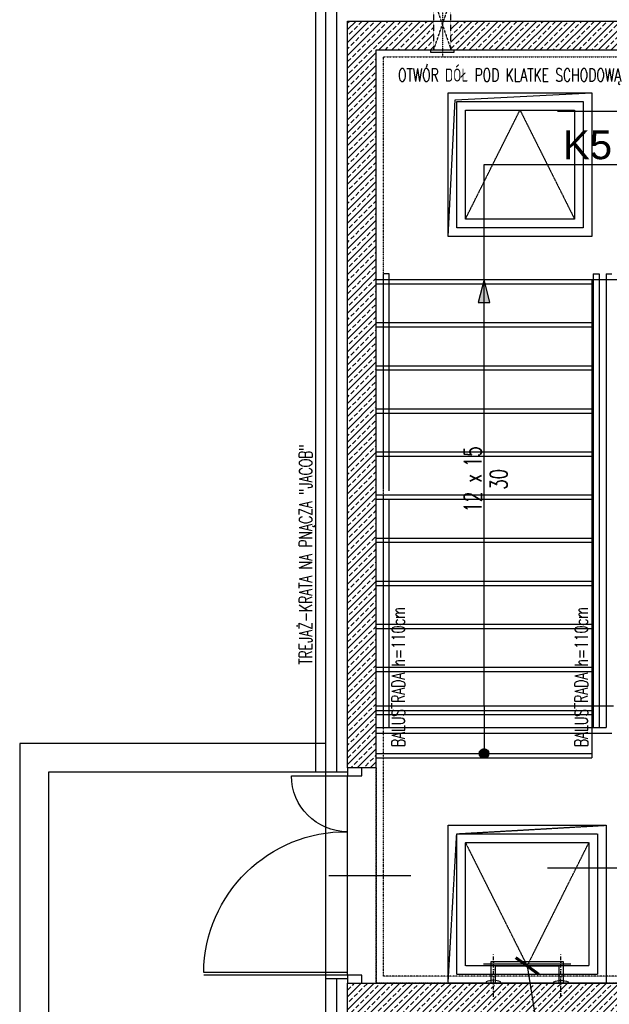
# Model space of a CAD drawing. Header units: inches. Extents: x -281236 to -70395, y 38777 to 102341.
# Tile 65 of 244: x -145354 to -144944, y 50969 to 51655. Entities that reach past the tile are written whole.
import ezdxf
from ezdxf.enums import TextEntityAlignment as Align

# ---------------------------------------------------------------- set-up
doc = ezdxf.new("R2010")
doc.units = ezdxf.units.IN
doc.header["$MEASUREMENT"] = 0
for name, pattern in [('DASHDOT', [1, 0.5, -0.25, 0, -0.25]), ('DASHED', [0.75, 0.5, -0.25]), ('DASHED2', [0.375, 0.25, -0.125]), ('DIVIDE', [31.75, 12.7, -6.35, 0, -6.35, 0, -6.35])]:
    doc.linetypes.add(name, pattern=pattern)
doc.layers.get('0').update_dxf_attribs({"color": 101})
for name, color, linetype in [('Drz---drzwi', 5, 'Continuous'), ('Ele-balustrada', 64, 'Continuous'), ('Ins-went', 141, 'Continuous'), ('Opis-spadki', 61, 'Continuous'), ('Pos-widok', 121, 'Continuous'), ('Pzt-chodniki', 8, 'Continuous'), ('Sc-beton', 7, 'Continuous'), ('Sc-beton-hatch', 86, 'Continuous'), ('Sc-izolacja term-styropian', 151, 'STYROPIAN-KA'), ('Sc-kamien', 31, 'Continuous'), ('Sc-nadproza kon', 5, 'DASHED2'), ('Sch-opis', 51, 'Continuous'), ('Sch-widok', 12, 'Continuous'), ('Suf-widok', 8, 'Continuous'), ('W-idok nad', 5, 'DASHED2'), ('W-otwor-strop', 126, 'Continuous'), ('W-otwor-strop-nad', 126, 'DASHED2')]:
    doc.layers.add(name, color=color, linetype=linetype)
doc.styles.add('ROMANS', font='romans', dxfattribs={"width": 0.85})
doc.styles.add('TYTUL2', font='ARIAL.TTF')
doc.linetypes.add('BATTING', pattern='A,0.0001,-0.1,[134,ltypeshp.shx,S=0.1,R=0,X=-0.1,Y=0],-0.2,[134,ltypeshp.shx,S=0.1,R=180,X=0.1,Y=0],-0.1', length=0.4001)
doc.linetypes.add('STYROPIAN-KA', pattern='A,0.0001,-0.1,[135,ltypeshp.shx,S=0.1,R=0,X=-0.1,Y=0],0,[135,ltypeshp.shx,S=0.1,R=180,X=0.1,Y=0],-0.1', length=0.2001)
doc.dimstyles.new('CHMIELNA', dxfattribs={"dimscale": 3.5, "dimtxt": 4, "dimasz": 1.5, "dimexe": 3, "dimexo": 0, "dimgap": 1, "dimtad": 1, "dimdec": 1, "dimrnd": 0.5, "dimzin": 12, "dimdsep": 46, "dimtxsty": 'ROMANS', "dimblk": 'DIMTICK', "dimcen": 0.09, "dimse1": 1, "dimse2": 1, "dimclrd": 143, "dimclrt": 53, "dimadec": 0, "dimazin": 0, "dimtfac": 1, "dimtdec": 1, "dimtix": 1, "dimtmove": 2, "dimatfit": 2, "dimldrblk": 'ARCHTICK', "dimfxl": 0, "dimtolj": 1, "dimtzin": 0, "dimarcsym": 0})
pattern_1 = [(45, (-196049.7697, 113974.1994), (-4.49012806, 4.49012806), []), (45, (-196045.2795, 113974.1994), (-4.49012806, 4.49012806), [3.175, -1.5875])]

# ---------------------------------------------------------------- blocks, each defined once
blk = doc.blocks.new('ozn_opis-schodów1-rzut')
at = {"style": 'ROMANS', "width": 0.7}
blk.add_text('x', height=12, dxfattribs=at).set_placement((-3.32, 3))
at = {"ltscale": 25, "style": 'ROMANS', "width": 0.7}
blk.add_attdef('Ilość', text='', height=12, dxfattribs=at).set_placement((-7.75, 3), align=Align.RIGHT)
blk.add_attdef('Wysokość', (6.22, 3), '', height=12, dxfattribs=at)
blk.add_attdef('Długość', text='', height=12, dxfattribs=at).set_placement((0.41, -15), align=Align.CENTER)
blk = doc.blocks.new('ozn_schody-strzałka8x16')
at = {"ltscale": 25}
blk.add_hatch(color=256, dxfattribs=at).paths.add_polyline_path([(0, 0), (-4, -16), (4, -16)])
blk.add_lwpolyline([(0, 0), (-4, -16), (4, -16)], close=True, dxfattribs=at)
blk = doc.blocks.new('ozn_schody-kółko_d14')
at = {"ltscale": 25}
h = blk.add_hatch(color=256, dxfattribs=at)
edge = h.paths.add_edge_path()
edge.add_arc((0, 0), 3.33, 0, 360)
at = {"ltscale": 7}
blk.add_circle((0, 0), 3.33, dxfattribs=at)
blk = doc.blocks.new('_SDHGG')
at = {"ltscale": 7}
for p, q in [((13, -75), (-44, -75)), ((0, -142.5), (100, -142.5)), ((0, -144.5), (100, -144.5))]:
    blk.add_line(p, q, dxfattribs=at)
for points in [[(-10, -5.5), (-10, 0), (0, 0), (0, -5.5)], [(-10, -150), (-10, -144.5), (0, -144.5), (0, -150)]]:
    blk.add_lwpolyline(points, close=True, dxfattribs=at)
for points in [[(0, -144.5), (0, -5.5)], [(39, -5.5), (0, -5.5)]]:
    blk.add_lwpolyline(points, dxfattribs=at)
blk.add_arc((0, -5.5), 39, 270, 0)
blk.add_arc((1, -143.5), 99.01, 0.57873, 90.57873, dxfattribs=at)
blk = doc.blocks.new('DIMTICK')
for p, q in [((0, 1), (0, -1)), ((-1, 0), (1, 0))]:
    blk.add_line(p, q)
at = {"const_width": 0.141}
blk.add_lwpolyline([(0.707, 0.707), (-0.707, -0.707)], dxfattribs=at)
blk = doc.blocks.new('_SKGJFKGJFGKHGJ')
blk.add_line((-13.5, -53.86), (-13.5, 6.86))
at = {"linetype": 'DASHDOT', "ltscale": 5, "flags": 128}
for points in [[(9.41, 0), (-20.36, 0)], [(9.41, -47), (-20.36, -47)]]:
    blk.add_lwpolyline(points, dxfattribs=at)
at = {"flags": 128}
for points in [[(-1.91, -48.5), (-15, -48.5), (-15, 1.5), (-1.91, 1.5)], [(-1.91, -45.5), (-12, -45.5), (-12, -1.5), (-1.91, -1.5)]]:
    blk.add_lwpolyline(points, dxfattribs=at)
for points in [[(0, 5), (0, -5), (-1, -5, -0.199443), (-1, 5)], [(0, -52), (0, -42), (-1, -42, 0.199443), (-1, -52)]]:
    blk.add_lwpolyline(points, format="xyb", close=True, dxfattribs=at)
at = {"linetype": 'DASHED', "ltscale": 0.1, "flags": 128}
for points in [[(-1.91, 1.5), (0, 1.5)], [(-1.91, -1.5), (0, -1.5)], [(0, -45.5), (-1.91, -45.5)], [(0, -48.5), (-1.91, -48.5)]]:
    blk.add_lwpolyline(points, dxfattribs=at)

msp = doc.modelspace()

# ---------------------------------------------------------------- hatches: boundary and pattern name
at = {"layer": 'Sc-beton-hatch'}
h = msp.add_hatch(dxfattribs=at)
h.set_pattern_fill('ANSI33', color=256, style=0)
h.set_pattern_definition(pattern_1)
h.paths.add_polyline_path([(-144791.22, 51633.69), (-144791.22, 51630.38), (-144781.22, 51630.38), (-144781.22, 51643.69), (-145054.22, 51643.69), (-145054.22, 51633.69)])
h.paths.add_polyline_path([(-144781.22, 51643.69), (-144781.22, 51630.38), (-144771.22, 51630.38), (-144771.22, 51633.69), (-144753.22, 51633.69), (-144753.22, 51643.69)])
h.paths.add_polyline_path([(-144781.22, 51653.69), (-144781.22, 51643.69), (-144753.22, 51643.69), (-144753.22, 51653.69)])
h.paths.add_polyline_path([(-144781.22, 51643.69), (-144781.22, 51653.69), (-145054.22, 51653.69), (-145054.22, 51643.69)])
h.paths.add_polyline_path([(-144546.39, 51633.69), (-144538.5, 51643.69), (-144702.22, 51643.69), (-144702.22, 51633.69)])
h.paths.add_polyline_path([(-144538.5, 51643.69), (-144530.61, 51653.69), (-144702.22, 51653.69), (-144702.22, 51643.69)])
h.paths.add_polyline_path([(-144702.22, 51643.69), (-144702.22, 51653.69), (-144753.22, 51653.69), (-144753.22, 51643.69)])
h.paths.add_polyline_path([(-144753.22, 51643.69), (-144753.22, 51633.69), (-144702.22, 51633.69), (-144702.22, 51643.69)])
h.paths.add_polyline_path([(-144852.99, 51633.24), (-144852.99, 51687.46), (-144818.49, 51687.46), (-144818.49, 51633.24)], flags=9)
h.paths.add_polyline_path([(-144877.47, 51623.66), (-144869.07, 51623.66), (-144869.07, 51635.66), (-144877.47, 51635.66)], flags=9)
h.paths.add_polyline_path([(-144889.15, 51622.81), (-144878.24, 51622.81), (-144878.24, 51639.95), (-144889.15, 51639.95)], flags=9)
h.paths.add_polyline_path([(-144867.72, 51622.66), (-144848.92, 51622.66), (-144848.92, 51640.66), (-144867.72, 51640.66)], flags=9)
h.paths.add_polyline_path([(-144925.7, 51601.81), (-144820.16, 51601.81), (-144820.16, 51623.23), (-144925.7, 51623.23)], flags=9)
h.paths.add_polyline_path([(-144671.67, 51635.23), (-144671.67, 51652.15), (-144654.42, 51652.15), (-144654.42, 51635.23)], flags=9)
h = msp.add_hatch(dxfattribs=at)
h.set_pattern_fill('ANSI33', color=256, style=0)
h.set_pattern_definition(pattern_1)
h.paths.add_polyline_path([(-145066.22, 51643.69), (-145116.22, 51643.69), (-145116.22, 51502.69), (-145106.22, 51502.69), (-145106.22, 51633.69), (-145066.22, 51633.69)])
h.paths.add_polyline_path([(-145066.22, 51653.69), (-145116.22, 51653.69), (-145116.22, 51643.69), (-145066.22, 51643.69)])
h.paths.add_polyline_path([(-145116.22, 51653.69), (-145126.22, 51653.69), (-145126.22, 51643.69), (-145116.22, 51643.69)])
h.paths.add_polyline_path([(-145116.22, 51643.69), (-145126.22, 51643.69), (-145126.22, 51502.69), (-145116.22, 51502.69)])
h.paths.add_polyline_path([(-145106.22, 51502.69), (-145116.22, 51502.69), (-145116.22, 51168.69), (-145106.22, 51168.69)])
h.paths.add_polyline_path([(-145116.22, 51502.69), (-145126.22, 51502.69), (-145126.22, 51168.69), (-145116.22, 51168.69)])
h = msp.add_hatch(dxfattribs=at)
h.set_pattern_fill('ANSI33', color=256, style=0)
h.set_pattern_definition(pattern_1)
h.paths.add_polyline_path([(-145116.22, 51133.69), (-145106.22, 51133.69), (-145106.22, 51168.69), (-145116.22, 51168.69)])
h.paths.add_polyline_path([(-145116.22, 51168.69), (-145126.22, 51168.69), (-145126.22, 51133.69), (-145116.22, 51133.69)])
h = msp.add_hatch(dxfattribs=at)
h.set_pattern_fill('ANSI33', color=256, style=0)
h.set_pattern_definition(pattern_1)
h.paths.add_polyline_path([(-145116.22, 50983.69), (-145126.22, 50983.69), (-145126.22, 50973.69), (-145116.22, 50973.69)])
h.paths.add_polyline_path([(-145116.22, 50973.69), (-145126.22, 50973.69), (-145126.22, 50923.69), (-145116.22, 50923.69)])
h.paths.add_polyline_path([(-144781.22, 50973.69), (-145116.22, 50973.69), (-145116.22, 50923.69), (-145106.22, 50923.69), (-145106.22, 50925.69), (-145106.22, 50963.69), (-144781.22, 50963.69)])
h.paths.add_polyline_path([(-145106.22, 50983.69), (-145116.22, 50983.69), (-145116.22, 50973.69), (-144781.22, 50973.69), (-144781.22, 50993.69), (-144791.22, 50993.69), (-144791.22, 50983.69)])
h.paths.add_polyline_path([(-144771.22, 50973.69), (-144781.22, 50973.69), (-144781.22, 50963.69), (-144771.22, 50963.69)])
h.paths.add_polyline_path([(-144771.22, 50993.69), (-144781.22, 50993.69), (-144781.22, 50973.69), (-144771.22, 50973.69)])
h.paths.add_polyline_path([(-144889.74, 50965.23), (-144889.74, 50982.15), (-144872.49, 50982.15), (-144872.49, 50965.23)], flags=9)
h.paths.add_polyline_path([(-144889.74, 50980.72), (-144889.74, 50996.66), (-144872.49, 50996.66), (-144872.49, 50980.72)], flags=9)

# ---------------------------------------------------------------- linework, layer by layer
at = {"layer": 'Ele-balustrada'}
for p, q in [((-145101.22, 51328.15), (-145101.22, 51477.69)), ((-145097.22, 51326.55), (-145097.22, 51477.69)), ((-145101.22, 51161.69), (-145101.22, 51321.69)), ((-145097.22, 51161.69), (-145097.22, 51320.09))]:
    msp.add_line(p, q, dxfattribs=at)
for points in [[(-145097.22, 51477.69), (-145101.22, 51477.69)], [(-144955.22, 51477.69), (-144951.22, 51477.69)], [(-144955.22, 51477.69), (-144955.22, 51161.69)], [(-144951.22, 51477.69), (-144951.22, 51161.69)], [(-144946.22, 51477.69), (-144942.22, 51477.69)], [(-144946.22, 51477.69), (-144946.22, 51161.69)], [(-145106.22, 51161.69), (-144946.22, 51161.69)], [(-145106.22, 51157.69), (-144942.22, 51157.69)]]:
    msp.add_lwpolyline(points, dxfattribs=at)
at = {"layer": 'Ins-went'}
msp.add_lwpolyline([(-145065.22, 51631.69), (-145068.22, 51631.69), (-145068.22, 51633.69), (-145052.22, 51633.69), (-145052.22, 51631.69)], close=True, dxfattribs=at)
at = {"layer": 'Opis-spadki'}
for points in [[(-145031.22, 51553.69), (-144866.22, 51553.69)], [(-145031.22, 51176.69), (-145031.22, 51553.69)]]:
    msp.add_lwpolyline(points, dxfattribs=at)
at = {"layer": 'Opis-spadki', "linetype": 'DASHED', "ltscale": 0.5}
msp.add_lwpolyline([(-145031.22, 51176.69), (-145031.22, 51143.69)], dxfattribs=at)
at = {"layer": 'Pos-widok'}
for points in [[(-145106.22, 51470.69), (-144956.22, 51470.69)], [(-145106.22, 51440.69), (-144956.22, 51440.69)], [(-145106.22, 51410.69), (-144956.22, 51410.69)], [(-145106.22, 51380.69), (-144956.22, 51380.69)], [(-145106.22, 51350.69), (-144956.22, 51350.69)], [(-145106.22, 51320.69), (-144956.22, 51320.69)], [(-145106.22, 51290.69), (-144956.22, 51290.69)], [(-145106.22, 51260.69), (-144956.22, 51260.69)], [(-145106.22, 51230.69), (-144956.22, 51230.69)], [(-145106.22, 51200.69), (-144956.22, 51200.69)], [(-144941.22, 51176.69), (-145106.22, 51176.69)], [(-144956.22, 51143.69), (-144956.22, 51140.69)]]:
    msp.add_lwpolyline(points, dxfattribs=at)
at = {"layer": 'Pos-widok', "linetype": 'DASHED', "ltscale": 0.5}
for points in [[(-145106.22, 51170.69), (-144956.22, 51170.69)], [(-145106.22, 51140.69), (-144956.22, 51140.69)]]:
    msp.add_lwpolyline(points, dxfattribs=at)
at = {"layer": 'Pzt-chodniki'}
for points in [[(-145354.22, 51150.69), (-145354.22, 48673.69)], [(-145141.22, 51150.69), (-145354.22, 51150.69)], [(-145334.22, 51130.69), (-145334.22, 48673.69)], [(-145141.22, 51130.69), (-145334.22, 51130.69)]]:
    msp.add_lwpolyline(points, dxfattribs=at)
at = {"layer": 'Sc-beton'}
for p, q in [((-145126.22, 51133.69), (-145126.22, 51653.69)), ((-145126.22, 51653.69), (-144450.22, 51653.69)), ((-145126.22, 50483.69), (-145126.22, 50983.69))]:
    msp.add_line(p, q, dxfattribs=at)
for points in [[(-145106.22, 51133.69), (-145106.22, 51633.69), (-144791.22, 51633.69)], [(-145106.22, 51133.69), (-145126.22, 51133.69)], [(-145126.22, 50983.69), (-144791.22, 50983.69)]]:
    msp.add_lwpolyline(points, dxfattribs=at)
at = {"layer": 'Sc-izolacja term-styropian', "linetype": 'ByBlock'}
for p, q in [((-145141.22, 51130.69), (-145141.22, 51668.69)), ((-145141.22, 50468.69), (-145141.22, 50986.69))]:
    msp.add_line(p, q, dxfattribs=at)
at = {"layer": 'Sc-izolacja term-styropian', "linetype": 'BATTING', "ltscale": 0.35}
for p, q in [((-145133.72, 51130.69), (-145133.72, 51661.19)), ((-145133.72, 50476.19), (-145133.72, 50986.69))]:
    msp.add_line(p, q, dxfattribs=at)
at = {"layer": 'Sc-izolacja term-styropian', "linetype": 'ByBlock'}
for points in [[(-145126.22, 51130.69), (-145141.22, 51130.69)], [(-145126.22, 50986.69), (-145141.22, 50986.69)]]:
    msp.add_lwpolyline(points, dxfattribs=at)
at = {"layer": 'Sc-kamien'}
msp.add_line((-145148.22, 51130.69), (-145148.22, 51675.69), dxfattribs=at)
msp.add_lwpolyline([(-145141.22, 51130.69), (-145148.22, 51130.69)], dxfattribs=at)
at = {"layer": 'Sc-nadproza kon', "linetype": 'DASHDOT', "ltscale": 0.5}
msp.add_lwpolyline([(-145106.22, 51133.69), (-145106.22, 50983.69)], dxfattribs=at)
at = {"layer": 'Sch-opis'}
for points in [[(-144850.5, 51590.68), (-144980.02, 51590.68)], [(-144855.72, 51063.86), (-144987.05, 51063.86)]]:
    msp.add_lwpolyline(points, dxfattribs=at)
at = {"layer": 'Sch-widok', "linetype": 'DASHED', "ltscale": 0.5}
for points in [[(-145106.22, 51473.69), (-144791.22, 51473.69)], [(-145106.22, 51443.69), (-144956.22, 51443.69)], [(-145106.22, 51413.69), (-144956.22, 51413.69)], [(-145106.22, 51383.69), (-144956.22, 51383.69)], [(-145106.22, 51353.69), (-144956.22, 51353.69)], [(-145106.22, 51323.69), (-144956.22, 51323.69)], [(-145106.22, 51293.69), (-144956.22, 51293.69)], [(-145106.22, 51263.69), (-144956.22, 51263.69)], [(-145106.22, 51233.69), (-144956.22, 51233.69)], [(-145106.22, 51203.69), (-144956.22, 51203.69)], [(-145106.22, 51173.69), (-144956.22, 51173.69)], [(-144956.22, 51173.69), (-144956.22, 51140.69)], [(-145106.22, 51143.69), (-144956.22, 51143.69)]]:
    msp.add_lwpolyline(points, dxfattribs=at)
at = {"layer": 'Sch-widok'}
msp.add_lwpolyline([(-144956.22, 51473.69), (-144956.22, 51173.69)], dxfattribs=at)
at = {"layer": 'Suf-widok', "linetype": 'DIVIDE', "ltscale": 0.02}
msp.add_lwpolyline([(-145101.22, 51628.69), (-144796.22, 51628.69), (-144796.22, 50988.69), (-145101.22, 50988.69)], close=True, dxfattribs=at)
at = {"layer": 'W-idok nad', "ltscale": 0.5}
for points in [[(-145066.22, 51633.69), (-145066.22, 51668.69)], [(-145066.22, 51668.69), (-145054.22, 51633.69)], [(-145066.22, 51633.69), (-145054.22, 51668.69)], [(-145054.22, 51633.69), (-145054.22, 51668.69)]]:
    msp.add_lwpolyline(points, dxfattribs=at)
at = {"layer": 'W-idok nad', "linetype": 'DASHDOT', "ltscale": 0.2}
msp.add_lwpolyline([(-145060.22, 51673.69), (-145060.22, 51628.69)], dxfattribs=at)
at = {"layer": 'W-idok nad'}
for points in [[(-145056.22, 51603.69), (-144956.22, 51603.69), (-144956.22, 51503.69), (-145056.22, 51503.69)], [(-145050.22, 51597.69), (-144962.22, 51597.69), (-144962.22, 51509.69), (-145050.22, 51509.69)], [(-145044.22, 51591.69), (-144968.22, 51591.69), (-144968.22, 51515.69), (-145044.22, 51515.69)], [(-145050.22, 51087.69), (-144952.22, 51087.69), (-144952.22, 50989.69), (-145050.22, 50989.69)], [(-145044.22, 51081.69), (-144958.22, 51081.69), (-144958.22, 50995.69), (-145044.22, 50995.69)]]:
    msp.add_lwpolyline(points, close=True, dxfattribs=at)
for points in [[(-145044.22, 51515.69), (-145006.22, 51591.69), (-144968.22, 51515.69)], [(-145141.22, 50986.69), (-145141.22, 51130.69)], [(-145044.22, 51081.69), (-145001.22, 50995.69), (-144958.22, 51081.69)]]:
    msp.add_lwpolyline(points, dxfattribs=at)
at = {"layer": 'W-otwor-strop'}
msp.add_lwpolyline([(-145056.22, 51603.69), (-144956.22, 51603.69), (-144956.22, 51503.69), (-145056.22, 51503.69)], close=True, dxfattribs=at)
msp.add_lwpolyline([(-145056.22, 51503.69), (-145051.22, 51598.69), (-144956.22, 51603.69)], dxfattribs=at)
at = {"layer": 'W-otwor-strop', "linetype": 'DASHED', "ltscale": 0.5}
msp.add_lwpolyline([(-145056.22, 51093.69), (-144946.22, 51093.69), (-144946.22, 50983.69), (-145056.22, 50983.69)], close=True, dxfattribs=at)
msp.add_lwpolyline([(-145056.22, 50983.69), (-145050.22, 51087.69), (-144946.22, 51093.69)], dxfattribs=at)
at = {"layer": 'W-otwor-strop-nad', "linetype": 'DASHDOT', "ltscale": 0.5}
msp.add_lwpolyline([(-145106.22, 51633.69), (-144791.22, 51633.69), (-144791.22, 50983.69), (-145106.22, 50983.69)], close=True, dxfattribs=at)

# ---------------------------------------------------------------- block references
at = {"layer": 'Drz---drzwi', "xscale": -1}
msp.add_blockref('_SDHGG', (-145126.22, 51133.69), dxfattribs=at)
at = {"layer": 'Ele-balustrada', "rotation": 270}
msp.add_blockref('_SKGJFKGJFGKHGJ', (-144977.72, 50983.69), dxfattribs=at)
at = {"layer": 'Sch-opis'}
msp.add_blockref('ozn_schody-strzałka8x16', (-145031.22, 51473.69), dxfattribs=at)
ref = msp.add_blockref('ozn_opis-schodów1-rzut', (-145030.07, 51334.93), dxfattribs=dict(at, xscale=-1, rotation=90))
ref.add_attrib('Ilość', '15', dxfattribs={"layer": '0', "ltscale": 25, "height": 12, "rotation": 90, "style": 'ROMANS', "width": 0.7}).set_placement((-145033.07, 51357.48), align=Align.RIGHT)
ref.add_attrib('Wysokość', '12', (-145033.07, 51311.51), dxfattribs={"layer": '0', "ltscale": 25, "height": 12, "rotation": 90, "style": 'ROMANS', "width": 0.7})
ref.add_attrib('Długość', '30', dxfattribs={"layer": '0', "ltscale": 25, "height": 12, "rotation": 90, "style": 'ROMANS', "width": 0.7}).set_placement((-145015.07, 51334.52), align=Align.CENTER)
at = {"layer": 'Sch-opis', "rotation": 180}
msp.add_blockref('ozn_schody-kółko_d14', (-145031.22, 51143.69), dxfattribs=at)

# ---------------------------------------------------------------- texts
at = {"layer": 'Sch-opis', "style": 'TYTUL2'}
msp.add_text('K5', height=20, dxfattribs=at).set_placement((-144959.25, 51567.33), align=Align.MIDDLE)
at = {"layer": 'Sch-opis', "style": 'ROMANS', "width": 0.7}
for s, p in [('TREJAŻ-KRATA NA PNĄCZA "JACOB"', (-145150.81, 51205.52)), ('BALUSTRADA h=110cm ', (-145086.43, 51148.21)), ('BALUSTRADA h=110cm ', (-144959.13, 51148.21))]:
    msp.add_text(s, height=9, rotation=90, dxfattribs=at).set_placement(p)
at = {"layer": 'W-otwor-strop-nad', "linetype": 'DASHDOT', "ltscale": 0.5, "style": 'ROMANS', "width": 0.7}
msp.add_text('OTWÓR DÓŁ POD KLATKE SCHODOWĄ', height=9, dxfattribs=at).set_placement((-145091.04, 51611.55))

# ---------------------------------------------------------------- leaders
at = {"layer": 'Sch-opis'}
msp.add_leader([(-145001.22, 50995.69), (-144993.39, 50947), (-144884.7, 50947)], dimstyle='CHMIELNA', override={"dimasz": 4, "dimgap": 1, "dimtad": 0}, dxfattribs=at)

doc.saveas('drawing.dxf')
